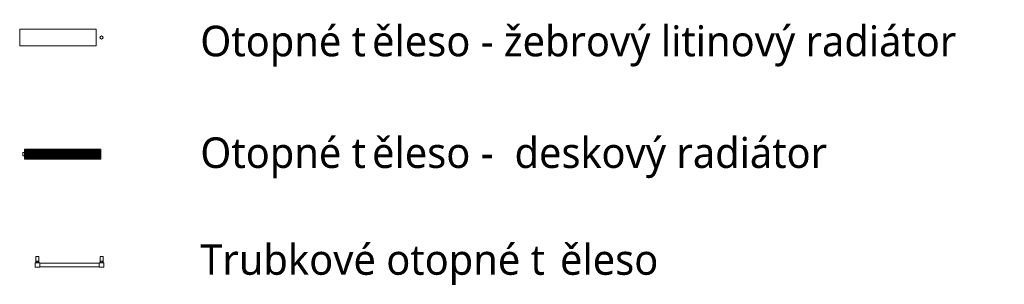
# Model space of a CAD drawing. Header units: metres. Extents: x -0.2 to 46.9, y -1.3 to 28.
# Tile 29 of 29: x 40.4 to 46.9, y 1.8 to 3.5. Entities that reach past the tile are written whole.
import ezdxf

# ---------------------------------------------------------------- set-up
doc = ezdxf.new("R2010")
doc.units = ezdxf.units.M
doc.layers.add('AV-TEXTY', color=7, linetype='Continuous', lineweight=5)
doc.layers.add('AV-VYBAVENI', color=7, linetype='Continuous', lineweight=18)
doc.styles.add('Trebuchet MS', font='trebuc.ttf', dxfattribs={"height": 0.2})

# ---------------------------------------------------------------- blocks, each defined once
blk = doc.blocks.new('Family - ___-883817-Legenda otopných těles')
at = {"layer": 'AV-VYBAVENI', "color": 5, "true_color": 0x0000ff}
for p, q in [((0.5182, 3.4784), (0.5182, 3.3684)), ((1.0182, 3.4784), (0.5182, 3.4784)), ((1.0182, 3.3684), (1.0182, 3.4784)), ((0.5182, 3.3684), (1.0182, 3.3684))]:
    blk.add_line(p, q, dxfattribs=at)
blk.add_circle((1.0537, 3.4234), 0.01, dxfattribs=at)
blk = doc.blocks.new('Family - ___-886793-Legenda otopných těles')
at = {"layer": 'AV-VYBAVENI', "color": 5, "true_color": 0x0000ff}
for p, q in [((0.6194, 1.9477), (0.6494, 1.9477)), ((0.6194, 1.9477), (0.6194, 1.9177)), ((0.6244, 1.9877), (0.6244, 1.9577)), ((0.6444, 1.9877), (0.6244, 1.9877)), ((0.6244, 1.9577), (0.6444, 1.9577)), ((0.6244, 1.9577), (0.6244, 1.9477)), ((0.6294, 1.9577), (0.6294, 1.9477)), ((0.6394, 1.9477), (0.6394, 1.9577)), ((0.6444, 1.9577), (0.6444, 1.9877)), ((0.6444, 1.9477), (0.6444, 1.9577)), ((0.6494, 1.9177), (0.6494, 1.9477)), ((1.0394, 1.9442), (0.6494, 1.9442)), ((1.0394, 1.9477), (1.0694, 1.9477)), ((1.0394, 1.9177), (1.0394, 1.9477)), ((1.0444, 1.9877), (1.0444, 1.9577)), ((1.0644, 1.9877), (1.0444, 1.9877)), ((1.0444, 1.9577), (1.0644, 1.9577)), ((1.0444, 1.9577), (1.0444, 1.9477)), ((1.0494, 1.9577), (1.0494, 1.9477)), ((1.0594, 1.9477), (1.0594, 1.9577)), ((1.0644, 1.9577), (1.0644, 1.9877)), ((1.0644, 1.9477), (1.0644, 1.9577)), ((1.0694, 1.9477), (1.0694, 1.9177)), ((0.6494, 1.9177), (0.6194, 1.9177)), ((0.6494, 1.9212), (1.0394, 1.9212)), ((1.0694, 1.9177), (1.0394, 1.9177))]:
    blk.add_line(p, q, dxfattribs=at)
blk = doc.blocks.new('Family - ___-886830-Legenda otopných těles')
at = {"layer": 'AV-VYBAVENI', "color": 5, "true_color": 0x0000ff}
for p, q in [((0.5494, 2.6688), (0.5394, 2.6688)), ((0.5394, 2.6688), (0.5394, 2.6488)), ((0.5394, 2.6688), (0.5394, 2.6684)), ((0.5494, 2.6688), (0.5394, 2.6688)), ((0.5394, 2.6688), (0.5394, 2.6684)), ((0.5394, 2.6688), (0.5394, 2.6684)), ((0.5394, 2.6491), (0.5394, 2.6488)), ((0.5394, 2.6491), (0.5394, 2.6488)), ((0.5394, 2.6491), (0.5394, 2.6488)), ((0.5394, 2.6488), (0.5494, 2.6488)), ((0.5394, 2.6488), (0.5494, 2.6488)), ((1.0494, 2.6918), (0.5494, 2.6918)), ((0.5494, 2.6918), (0.5494, 2.6258)), ((0.5564, 2.6328), (0.5564, 2.6848)), ((0.5564, 2.6848), (1.0424, 2.6848)), ((0.5664, 2.6848), (0.5634, 2.6848)), ((0.5634, 2.6848), (0.5634, 2.6328)), ((0.5664, 2.6328), (0.5664, 2.6848)), ((0.5749, 2.6848), (0.5719, 2.6848)), ((0.5719, 2.6848), (0.5719, 2.6328)), ((0.5749, 2.6328), (0.5749, 2.6848)), ((0.5834, 2.6848), (0.5804, 2.6848)), ((0.5804, 2.6848), (0.5804, 2.6328)), ((0.5834, 2.6328), (0.5834, 2.6848)), ((0.5919, 2.6848), (0.5889, 2.6848)), ((0.5889, 2.6848), (0.5889, 2.6328)), ((0.5919, 2.6328), (0.5919, 2.6848)), ((0.6004, 2.6848), (0.5974, 2.6848)), ((0.5974, 2.6848), (0.5974, 2.6328)), ((0.6004, 2.6328), (0.6004, 2.6848)), ((0.6089, 2.6848), (0.6059, 2.6848)), ((0.6059, 2.6848), (0.6059, 2.6328)), ((0.6089, 2.6328), (0.6089, 2.6848)), ((0.6174, 2.6848), (0.6144, 2.6848)), ((0.6144, 2.6848), (0.6144, 2.6328)), ((0.6174, 2.6328), (0.6174, 2.6848)), ((0.6259, 2.6848), (0.6229, 2.6848)), ((0.6229, 2.6848), (0.6229, 2.6328)), ((0.6259, 2.6328), (0.6259, 2.6848)), ((0.6344, 2.6848), (0.6314, 2.6848)), ((0.6314, 2.6848), (0.6314, 2.6328)), ((0.6344, 2.6328), (0.6344, 2.6848)), ((0.6429, 2.6848), (0.6399, 2.6848)), ((0.6399, 2.6848), (0.6399, 2.6328)), ((0.6429, 2.6328), (0.6429, 2.6848)), ((0.6514, 2.6848), (0.6484, 2.6848)), ((0.6484, 2.6848), (0.6484, 2.6328)), ((0.6514, 2.6328), (0.6514, 2.6848)), ((0.6599, 2.6848), (0.6569, 2.6848)), ((0.6569, 2.6848), (0.6569, 2.6328)), ((0.6599, 2.6328), (0.6599, 2.6848)), ((0.6684, 2.6848), (0.6654, 2.6848)), ((0.6654, 2.6848), (0.6654, 2.6328)), ((0.6684, 2.6328), (0.6684, 2.6848)), ((0.6769, 2.6848), (0.6739, 2.6848)), ((0.6739, 2.6848), (0.6739, 2.6328)), ((0.6769, 2.6328), (0.6769, 2.6848)), ((0.6854, 2.6848), (0.6824, 2.6848)), ((0.6824, 2.6848), (0.6824, 2.6328)), ((0.6854, 2.6328), (0.6854, 2.6848)), ((0.6939, 2.6848), (0.6909, 2.6848)), ((0.6909, 2.6848), (0.6909, 2.6328)), ((0.6939, 2.6328), (0.6939, 2.6848)), ((0.7024, 2.6848), (0.6994, 2.6848)), ((0.6994, 2.6848), (0.6994, 2.6328)), ((0.7024, 2.6328), (0.7024, 2.6848)), ((0.7109, 2.6848), (0.7079, 2.6848)), ((0.7079, 2.6848), (0.7079, 2.6328)), ((0.7109, 2.6328), (0.7109, 2.6848)), ((0.7194, 2.6848), (0.7164, 2.6848)), ((0.7164, 2.6848), (0.7164, 2.6328)), ((0.7194, 2.6328), (0.7194, 2.6848)), ((0.7279, 2.6848), (0.7249, 2.6848)), ((0.7249, 2.6848), (0.7249, 2.6328)), ((0.7279, 2.6328), (0.7279, 2.6848)), ((0.7364, 2.6848), (0.7334, 2.6848)), ((0.7334, 2.6848), (0.7334, 2.6328)), ((0.7364, 2.6328), (0.7364, 2.6848)), ((0.7449, 2.6848), (0.7419, 2.6848)), ((0.7419, 2.6848), (0.7419, 2.6328)), ((0.7449, 2.6328), (0.7449, 2.6848)), ((0.7534, 2.6848), (0.7504, 2.6848)), ((0.7504, 2.6848), (0.7504, 2.6328)), ((0.7534, 2.6328), (0.7534, 2.6848)), ((0.7619, 2.6848), (0.7589, 2.6848)), ((0.7589, 2.6848), (0.7589, 2.6328)), ((0.7619, 2.6328), (0.7619, 2.6848)), ((0.7704, 2.6848), (0.7674, 2.6848)), ((0.7674, 2.6848), (0.7674, 2.6328)), ((0.7704, 2.6328), (0.7704, 2.6848)), ((0.7789, 2.6848), (0.7759, 2.6848)), ((0.7759, 2.6848), (0.7759, 2.6328)), ((0.7789, 2.6328), (0.7789, 2.6848)), ((0.7874, 2.6848), (0.7844, 2.6848)), ((0.7844, 2.6848), (0.7844, 2.6328)), ((0.7874, 2.6328), (0.7874, 2.6848)), ((0.7959, 2.6848), (0.7929, 2.6848)), ((0.7929, 2.6848), (0.7929, 2.6328)), ((0.7959, 2.6328), (0.7959, 2.6848)), ((0.8044, 2.6848), (0.8014, 2.6848)), ((0.8014, 2.6848), (0.8014, 2.6328)), ((0.8044, 2.6328), (0.8044, 2.6848)), ((0.8129, 2.6848), (0.8099, 2.6848)), ((0.8099, 2.6848), (0.8099, 2.6328)), ((0.8129, 2.6328), (0.8129, 2.6848)), ((0.8214, 2.6848), (0.8184, 2.6848)), ((0.8184, 2.6848), (0.8184, 2.6328)), ((0.8214, 2.6328), (0.8214, 2.6848)), ((0.8299, 2.6848), (0.8269, 2.6848)), ((0.8269, 2.6848), (0.8269, 2.6328)), ((0.8299, 2.6328), (0.8299, 2.6848)), ((0.8384, 2.6848), (0.8354, 2.6848)), ((0.8354, 2.6848), (0.8354, 2.6328)), ((0.8384, 2.6328), (0.8384, 2.6848)), ((0.8469, 2.6848), (0.8439, 2.6848)), ((0.8439, 2.6848), (0.8439, 2.6328)), ((0.8469, 2.6328), (0.8469, 2.6848)), ((0.8554, 2.6848), (0.8524, 2.6848)), ((0.8524, 2.6848), (0.8524, 2.6328)), ((0.8554, 2.6328), (0.8554, 2.6848)), ((0.8639, 2.6848), (0.8609, 2.6848)), ((0.8609, 2.6848), (0.8609, 2.6328)), ((0.8639, 2.6328), (0.8639, 2.6848)), ((0.8724, 2.6848), (0.8694, 2.6848)), ((0.8694, 2.6848), (0.8694, 2.6328)), ((0.8724, 2.6328), (0.8724, 2.6848)), ((0.8809, 2.6848), (0.8779, 2.6848)), ((0.8779, 2.6848), (0.8779, 2.6328)), ((0.8809, 2.6328), (0.8809, 2.6848)), ((0.8894, 2.6848), (0.8864, 2.6848)), ((0.8864, 2.6848), (0.8864, 2.6328)), ((0.8894, 2.6328), (0.8894, 2.6848)), ((0.8979, 2.6848), (0.8949, 2.6848)), ((0.8949, 2.6848), (0.8949, 2.6328)), ((0.8979, 2.6328), (0.8979, 2.6848)), ((0.9064, 2.6848), (0.9034, 2.6848)), ((0.9034, 2.6848), (0.9034, 2.6328)), ((0.9064, 2.6328), (0.9064, 2.6848)), ((0.9149, 2.6848), (0.9119, 2.6848)), ((0.9119, 2.6848), (0.9119, 2.6328)), ((0.9149, 2.6328), (0.9149, 2.6848)), ((0.9234, 2.6848), (0.9204, 2.6848)), ((0.9204, 2.6848), (0.9204, 2.6328)), ((0.9234, 2.6328), (0.9234, 2.6848)), ((0.9319, 2.6848), (0.9289, 2.6848)), ((0.9289, 2.6848), (0.9289, 2.6328)), ((0.9319, 2.6328), (0.9319, 2.6848)), ((0.9404, 2.6848), (0.9374, 2.6848)), ((0.9374, 2.6848), (0.9374, 2.6328)), ((0.9404, 2.6328), (0.9404, 2.6848)), ((0.9489, 2.6848), (0.9459, 2.6848)), ((0.9459, 2.6848), (0.9459, 2.6328)), ((0.9489, 2.6328), (0.9489, 2.6848)), ((0.9574, 2.6848), (0.9544, 2.6848)), ((0.9544, 2.6848), (0.9544, 2.6328)), ((0.9574, 2.6328), (0.9574, 2.6848)), ((0.9659, 2.6848), (0.9629, 2.6848)), ((0.9629, 2.6848), (0.9629, 2.6328)), ((0.9659, 2.6328), (0.9659, 2.6848)), ((0.9744, 2.6848), (0.9714, 2.6848)), ((0.9714, 2.6848), (0.9714, 2.6328)), ((0.9744, 2.6328), (0.9744, 2.6848)), ((0.9829, 2.6848), (0.9799, 2.6848)), ((0.9799, 2.6848), (0.9799, 2.6328)), ((0.9829, 2.6328), (0.9829, 2.6848)), ((0.9914, 2.6848), (0.9884, 2.6848)), ((0.9884, 2.6848), (0.9884, 2.6328)), ((0.9914, 2.6328), (0.9914, 2.6848)), ((0.9999, 2.6848), (0.9969, 2.6848)), ((0.9969, 2.6848), (0.9969, 2.6328)), ((0.9999, 2.6328), (0.9999, 2.6848)), ((1.0084, 2.6848), (1.0054, 2.6848)), ((1.0054, 2.6848), (1.0054, 2.6328)), ((1.0084, 2.6328), (1.0084, 2.6848)), ((1.0169, 2.6848), (1.0139, 2.6848)), ((1.0139, 2.6848), (1.0139, 2.6328)), ((1.0169, 2.6328), (1.0169, 2.6848)), ((1.0254, 2.6848), (1.0224, 2.6848)), ((1.0224, 2.6848), (1.0224, 2.6328)), ((1.0254, 2.6328), (1.0254, 2.6848)), ((1.0339, 2.6848), (1.0309, 2.6848)), ((1.0309, 2.6848), (1.0309, 2.6328)), ((1.0339, 2.6328), (1.0339, 2.6848)), ((1.0424, 2.6848), (1.0394, 2.6848)), ((1.0394, 2.6848), (1.0394, 2.6328)), ((1.0424, 2.6328), (1.0424, 2.6848)), ((1.0424, 2.6848), (1.0424, 2.6328)), ((1.0494, 2.6258), (1.0494, 2.6918)), ((0.5494, 2.6258), (1.0494, 2.6258)), ((1.0424, 2.6328), (0.5564, 2.6328)), ((0.5634, 2.6328), (0.5664, 2.6328)), ((0.5719, 2.6328), (0.5749, 2.6328)), ((0.5804, 2.6328), (0.5834, 2.6328)), ((0.5889, 2.6328), (0.5919, 2.6328)), ((0.5974, 2.6328), (0.6004, 2.6328)), ((0.6059, 2.6328), (0.6089, 2.6328)), ((0.6144, 2.6328), (0.6174, 2.6328)), ((0.6229, 2.6328), (0.6259, 2.6328)), ((0.6314, 2.6328), (0.6344, 2.6328)), ((0.6399, 2.6328), (0.6429, 2.6328)), ((0.6484, 2.6328), (0.6514, 2.6328)), ((0.6569, 2.6328), (0.6599, 2.6328)), ((0.6654, 2.6328), (0.6684, 2.6328)), ((0.6739, 2.6328), (0.6769, 2.6328)), ((0.6824, 2.6328), (0.6854, 2.6328)), ((0.6909, 2.6328), (0.6939, 2.6328)), ((0.6994, 2.6328), (0.7024, 2.6328)), ((0.7079, 2.6328), (0.7109, 2.6328)), ((0.7164, 2.6328), (0.7194, 2.6328)), ((0.7249, 2.6328), (0.7279, 2.6328)), ((0.7334, 2.6328), (0.7364, 2.6328)), ((0.7419, 2.6328), (0.7449, 2.6328)), ((0.7504, 2.6328), (0.7534, 2.6328)), ((0.7589, 2.6328), (0.7619, 2.6328)), ((0.7674, 2.6328), (0.7704, 2.6328)), ((0.7759, 2.6328), (0.7789, 2.6328)), ((0.7844, 2.6328), (0.7874, 2.6328)), ((0.7929, 2.6328), (0.7959, 2.6328)), ((0.8014, 2.6328), (0.8044, 2.6328)), ((0.8099, 2.6328), (0.8129, 2.6328)), ((0.8184, 2.6328), (0.8214, 2.6328)), ((0.8269, 2.6328), (0.8299, 2.6328)), ((0.8354, 2.6328), (0.8384, 2.6328)), ((0.8439, 2.6328), (0.8469, 2.6328)), ((0.8524, 2.6328), (0.8554, 2.6328)), ((0.8609, 2.6328), (0.8639, 2.6328)), ((0.8694, 2.6328), (0.8724, 2.6328)), ((0.8779, 2.6328), (0.8809, 2.6328)), ((0.8864, 2.6328), (0.8894, 2.6328)), ((0.8949, 2.6328), (0.8979, 2.6328)), ((0.9034, 2.6328), (0.9064, 2.6328)), ((0.9119, 2.6328), (0.9149, 2.6328)), ((0.9204, 2.6328), (0.9234, 2.6328)), ((0.9289, 2.6328), (0.9319, 2.6328)), ((0.9374, 2.6328), (0.9404, 2.6328)), ((0.9459, 2.6328), (0.9489, 2.6328)), ((0.9544, 2.6328), (0.9574, 2.6328)), ((0.9629, 2.6328), (0.9659, 2.6328)), ((0.9714, 2.6328), (0.9744, 2.6328)), ((0.9799, 2.6328), (0.9829, 2.6328)), ((0.9884, 2.6328), (0.9914, 2.6328)), ((0.9969, 2.6328), (0.9999, 2.6328)), ((1.0054, 2.6328), (1.0084, 2.6328)), ((1.0139, 2.6328), (1.0169, 2.6328)), ((1.0224, 2.6328), (1.0254, 2.6328)), ((1.0309, 2.6328), (1.0339, 2.6328)), ((1.0394, 2.6328), (1.0424, 2.6328))]:
    blk.add_line(p, q, dxfattribs=at)

msp = doc.modelspace()

# ---------------------------------------------------------------- block references
at = {"layer": 'AV-VYBAVENI', "color": 5, "true_color": 0x0000ff}
for name in ['Family - ___-883817-Legenda otopných těles', 'Family - ___-886830-Legenda otopných těles', 'Family - ___-886793-Legenda otopných těles']:
    msp.add_blockref(name, (39.8915, 0), dxfattribs=at)

# ---------------------------------------------------------------- texts
at = {"layer": 'AV-TEXTY', "color": 5, "true_color": 0x0000ff, "char_height": 0.2, "attachment_point": 1, "style": 'Trebuchet MS', "bg_fill": 3, "box_fill_scale": 1.25, "bg_fill_color": 256, "bg_fill_true_color": 13158600, "bg_fill_transparency": 0}
for s, insert, width in [('Otopné t', (41.5919, 3.5001), 1.362869), ('Otopné t', (41.5919, 2.7686), 1.362869), ('desk', (43.649, 2.7686), 0.689451), ('Trubkové otopné t', (41.5919, 2.0686), 2.854007)]:
    msp.add_mtext(s, dxfattribs=dict(at, insert=insert, width=width))

# ---------------------------------------------------------------- next in the draw order: texts
for s, insert, width in [('ěleso - žebrový litinový radiátor', (42.7164, 3.5001), 4.930378), ('ěleso - ', (42.7164, 2.7686), 1.130379), ('ový radiátor', (44.2179, 2.7686), 1.875949), ('ěleso', (43.9467, 2.0686), 0.793671)]:
    msp.add_mtext(s, dxfattribs=dict(at, insert=insert, width=width))

doc.saveas('drawing.dxf')
